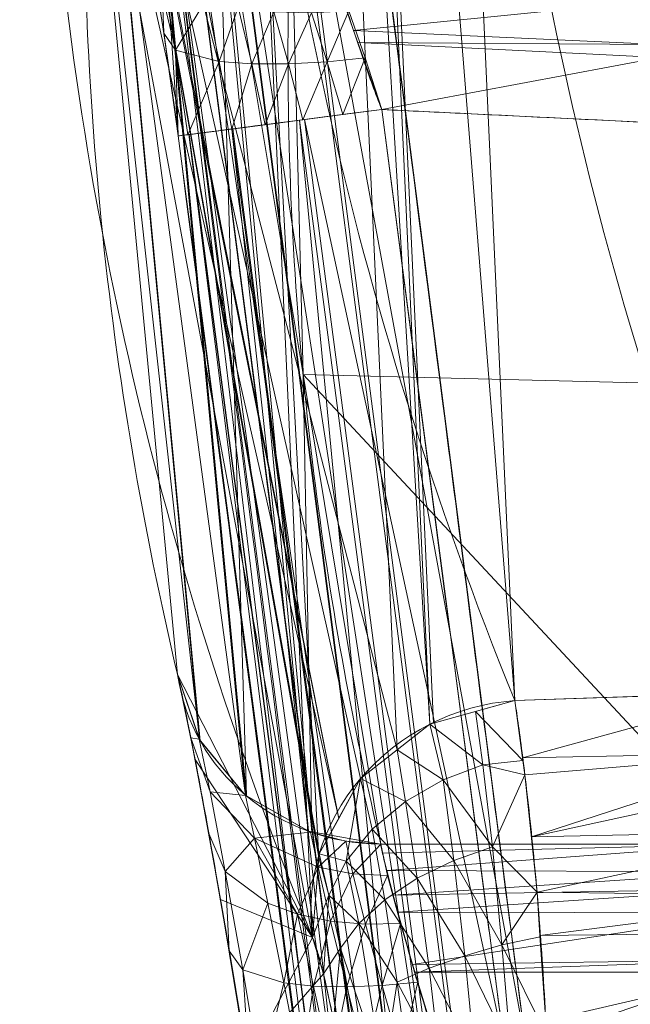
# Model space of a CAD drawing. Header units: millimetres. Extents: x -72 to 72, y -145 to 145.
# Tile 12 of 256: x -42.055 to -41.196, y -111.574 to -110.188. Entities that reach past the tile are written whole.
import ezdxf

# ---------------------------------------------------------------- set-up
doc = ezdxf.new("R2010")
doc.units = ezdxf.units.MM
doc.layers.add('1', color=7, linetype='CONTINUOUS')

msp = doc.modelspace()

# ---------------------------------------------------------------- linework, layer by layer
at = {"layer": '1', "color": 163, "linetype": 'Continuous', "lineweight": 13}
msp.add_line((-41.0131, -111.1353, 5.1673), (-41.3585, -111.1467, 5.1634), dxfattribs=at)
at = {"layer": '1', "color": 163, "linetype": 'Continuous', "lineweight": 13, "extrusion": (-0.128934, 0.991653, 4.14915e-05)}
msp.add_arc((55.4115, -2.0477, -104.0373), 0.3, 355.8489, 87.9828, dxfattribs=at)
at = {"layer": '1', "color": 163, "linetype": 'Continuous', "lineweight": 13, "extrusion": (0.075343, -0.31834, 0.944978)}
msp.add_arc((-65.9992, -92.2214, 34.7419), 0.3, 175.1837, 255.3875, dxfattribs=at)
at = {"layer": '1', "color": 163, "linetype": 'Continuous', "lineweight": 13, "extrusion": (0.128661, -0.316547, 0.939811)}
msp.add_arc((-80.2625, -80.6529, 34.7146), 0.3, 71.1106, 166.7229, dxfattribs=at)
at = {"layer": '1', "color": 163, "linetype": 'Continuous', "lineweight": 13}
for points in [[(-41.0131, -111.1353, 5.1673), (-41.2287, -110.6117, 3.6125), (-41.4908, -109.5269, 0.3914), (-41.3592, -108.3663, -3.054), (-41.178, -107.767, -4.833)], [(-41.5118, -107.7781, -4.8367), (-41.5971, -108.0582, -4.0054), (-41.7204, -108.6198, -2.3384), (-41.7595, -109.4641, 0.1678), (-41.6476, -110.3077, 2.6723), (-41.4718, -110.8677, 4.3351), (-41.3585, -111.1467, 5.1634)], [(-41.6428, -111.4804, 5.0899), (-41.8179, -111.0506, 3.8123), (-42.1022, -110.0505, 0.843), (-42.0072, -108.7863, -2.9205), (-41.7965, -108.0964, -4.9731)], [(-41.9592, -109.7811, -1.2828), (-41.9534, -109.65, -1.6727), (-41.8836, -109.9528, -2.0742), (-41.8317, -110.3519, -2.0738)], [(-41.9592, -109.7811, -1.2828), (-41.9803, -110.2577, 0.1348), (-41.9294, -110.7015, 1.455), (-41.8328, -111.1101, 2.6698)], [(-41.8693, -109.8021, -2.4977), (-41.7029, -111.1121, -2.4962), (-41.5408, -112.3573, -2.4948), (-41.3847, -113.5353, -2.4936)], [(-41.6728, -110.0258, -1.361), (-41.6733, -110.0179, -1.3841), (-41.6717, -110.0082, -1.4324), (-41.6632, -110.0114, -1.5057), (-41.6504, -110.0326, -1.5752), (-41.633, -110.0694, -1.6369), (-41.6134, -110.1193, -1.6875), (-41.5931, -110.1793, -1.7252), (-41.5711, -110.2459, -1.7477), (-41.5545, -110.292, -1.7524), (-41.5455, -110.3147, -1.7522)], [(-41.4856, -112.987, -2.0708), (-41.5982, -112.1421, -2.0717), (-41.7139, -111.2635, -2.0727), (-41.832, -110.3519, -2.0738)], [(-41.3585, -111.1467, 5.1634), (-41.3557, -111.1638, 5.2135), (-41.3485, -111.2137, 5.3081), (-41.3351, -111.3276, 5.4209), (-41.3218, -111.4711, 5.4925), (-41.3128, -111.6297, 5.5179), (-41.3051, -111.7884, 5.4923), (-41.2965, -111.9322, 5.4206), (-41.2911, -112.0464, 5.3073), (-41.2904, -112.0964, 5.2125), (-41.2909, -112.1134, 5.1623)]]:
    msp.add_open_spline(points, degree=3, dxfattribs=at)
for points, knots in [([(-41.0985, -113.4974, -2.7726), (-41.1099, -113.411, -2.7726), (-41.1214, -113.3246, -2.7726), (-41.1874, -112.8241, -2.7726), (-41.2417, -112.41, -2.7726), (-41.3496, -111.5816, -2.7726), (-41.4032, -111.1673, -2.7726), (-41.4989, -110.4239, -2.7725), (-41.5411, -110.0948, -2.7725), (-41.5831, -109.7656, -2.7725)], [0, 0, 0, 0, 0.069469, 0.069469, 0.402462, 0.402462, 0.735456, 0.735456, 1, 1, 1, 1]), ([(-41.547, -111.3488, 2.5666), (-41.565, -111.2725, 2.3401), (-41.5812, -111.1962, 2.1134), (-41.6278, -110.9467, 1.3728), (-41.6505, -110.7734, 0.8583), (-41.6782, -110.4086, -0.2244), (-41.6812, -110.2172, -0.7928), (-41.6728, -110.0258, -1.361)], [0, 0, 0, 0, 0.173367, 0.173367, 0.5663, 0.5663, 1, 1, 1, 1]), ([(-41.5455, -110.3147, -1.7522), (-41.4955, -110.6995, -1.7522), (-41.4452, -111.0843, -1.7523), (-41.3894, -111.5098, -1.7523), (-41.384, -111.5505, -1.7523), (-41.3281, -111.9761, -1.7523), (-41.2773, -112.3608, -1.7523), (-41.2172, -112.8133, -1.7523), (-41.2082, -112.8812, -1.7523), (-41.1992, -112.949, -1.7523)], [0, 0, 0, 0, 0.438196, 0.438196, 0.484559, 0.484559, 0.922764, 0.922764, 1, 1, 1, 1]), ([(-41.1585, -110.3335, -1.7388), (-41.2482, -110.3291, -1.7419), (-41.338, -110.3247, -1.745), (-41.467, -110.3185, -1.7495), (-41.5063, -110.3166, -1.7509), (-41.5455, -110.3147, -1.7522)], [0, 0, 0, 0, 0.695916, 0.695916, 1, 1, 1, 1]), ([(-41.8328, -111.1101, 2.6698), (-41.8304, -111.1201, 2.6996), (-41.825, -111.1445, 2.7576), (-41.8114, -111.2108, 2.8643), (-41.7899, -111.3253, 2.9729), (-41.7604, -111.4938, 3.0582), (-41.7302, -111.681, 3.0826), (-41.7021, -111.8676, 3.052), (-41.6796, -112.0347, 2.9619), (-41.6663, -112.1476, 2.8504), (-41.6601, -112.213, 2.7426), (-41.6584, -112.2371, 2.6842), (-41.6579, -112.2471, 2.6544)], [0, 0, 0, 0, 0.0625, 0.125, 0.25, 0.375, 0.5, 0.625, 0.75, 0.875, 0.9375, 1, 1, 1, 1]), ([(-41.3721, -111.9173, 2.5484), (-41.3743, -111.9123, 2.5635), (-41.3796, -111.9, 2.5929), (-41.3925, -111.8672, 2.6469), (-41.4109, -111.8122, 2.7038), (-41.436, -111.7295, 2.749), (-41.4658, -111.6387, 2.7682), (-41.4951, -111.5461, 2.7586), (-41.5189, -111.4596, 2.7199), (-41.5347, -111.4012, 2.6652), (-41.5435, -111.3667, 2.6114), (-41.5462, -111.354, 2.5818), (-41.547, -111.3488, 2.5666)], [0, 0, 0, 0, 0.0625, 0.125, 0.25, 0.375, 0.5, 0.625, 0.75, 0.875, 0.9375, 1, 1, 1, 1]), ([(-41.0405, -111.3489, 2.5111), (-41.1305, -111.3489, 2.5209), (-41.2205, -111.3489, 2.5308), (-41.3894, -111.3489, 2.5493), (-41.4682, -111.3489, 2.558), (-41.547, -111.3488, 2.5666)], [0, 0, 0, 0, 0.533226, 0.533226, 1, 1, 1, 1]), ([(-41.5752, -111.8792, 5.0907), (-41.5749, -111.8758, 5.1009), (-41.5746, -111.8677, 5.121), (-41.5753, -111.8453, 5.1581), (-41.5792, -111.8042, 5.1951), (-41.5878, -111.7431, 5.2166), (-41.5984, -111.6787, 5.2213), (-41.6098, -111.6146, 5.2154), (-41.6219, -111.5543, 5.1932), (-41.6317, -111.5141, 5.1566), (-41.6385, -111.4919, 5.12), (-41.6414, -111.4838, 5.1001), (-41.6428, -111.4804, 5.0899)], [0, 0, 0, 0, 0.0625, 0.125, 0.25, 0.375, 0.5, 0.625, 0.75, 0.875, 0.9375, 1, 1, 1, 1])]:
    msp.add_open_spline(points, degree=3, knots=knots, dxfattribs=at)
for points in [[(-41.3585, -111.1467, 5.1634), (-41.0131, -111.1353, 5.1673), (-41.178, -107.767, -4.833), (-41.5118, -107.7781, -4.8367)], [(-41.3585, -111.1467, 5.1634), (-41.5118, -107.7781, -4.8367), (-41.6275, -107.8022, -4.8566)], [(-41.478, -111.1801, 5.1685), (-41.4727, -111.1786, 5.1683), (-41.6275, -107.8022, -4.8566), (-41.6331, -107.8033, -4.8576)], [(-41.6275, -107.8022, -4.8566), (-41.4727, -111.1786, 5.1683), (-41.3585, -111.1467, 5.1634)], [(-41.6331, -107.8033, -4.8576), (-41.6792, -107.8366, -4.8735), (-41.478, -111.1801, 5.1685)], [(-41.5238, -111.216, 5.1627), (-41.6792, -107.8366, -4.8735), (-41.9525, -109.5663, 0.1358)], [(-41.6792, -107.8366, -4.8735), (-41.5238, -111.216, 5.1627), (-41.478, -111.1801, 5.1685)], [(-41.6428, -111.4804, 5.0899), (-41.7965, -108.0965, -4.9731), (-41.9592, -109.7811, -1.2828)], [(-41.9525, -109.5663, 0.1358), (-41.9892, -109.6189, 0.1186), (-41.6061, -111.3126, 5.1414)], [(-41.6061, -111.3126, 5.1414), (-41.5753, -111.2564, 5.1561), (-41.9525, -109.5663, 0.1358)], [(-41.9525, -109.5663, 0.1358), (-41.5753, -111.2564, 5.1561), (-41.5238, -111.216, 5.1627)], [(-41.6061, -111.3126, 5.1414), (-41.9892, -109.6189, 0.1186), (-41.9388, -109.6482, 0.108)], [(-41.634, -111.3679, 5.1266), (-41.9388, -109.6482, 0.108), (-41.7197, -109.7881, 0.0576)], [(-41.9388, -109.6482, 0.108), (-41.6336, -111.3626, 5.1283), (-41.6061, -111.3126, 5.1414)], [(-41.9388, -109.6482, 0.108), (-41.634, -111.3679, 5.1266), (-41.6336, -111.3626, 5.1283)], [(-41.6826, -109.7783, -2.7504), (-41.5831, -109.7656, -2.7725), (-41.3429, -111.6318, -2.7726)], [(-41.3429, -111.6318, -2.7726), (-41.5831, -109.7656, -2.7725), (-41.0996, -109.7778, -2.7893), (-40.8654, -111.632, -2.7893)], [(-41.9592, -109.7811, -1.2828), (-41.9275, -109.8724, -1.3131), (-41.8018, -111.2013, 2.6366)], [(-41.8018, -111.2013, 2.6366), (-41.8329, -111.1102, 2.6698), (-41.9592, -109.7811, -1.2828)], [(-41.9592, -109.7811, -1.2828), (-41.8328, -111.1101, 2.6698), (-41.6428, -111.4804, 5.0899)], [(-41.7768, -109.7903, -2.6906), (-41.6881, -109.779, -2.7492), (-41.2043, -113.5114, -2.7489)], [(-41.6881, -109.779, -2.7492), (-41.6826, -109.7783, -2.7504), (-41.1987, -113.5106, -2.7502), (-41.2043, -113.5114, -2.7489)], [(-41.3429, -111.6318, -2.7726), (-41.1987, -113.5106, -2.7502), (-41.6826, -109.7783, -2.7504)], [(-41.8692, -109.8021, -2.4976), (-41.8419, -109.7986, -2.5993), (-41.3584, -113.5318, -2.5965)], [(-41.8419, -109.7986, -2.5993), (-41.8411, -109.7985, -2.6022), (-41.3576, -113.5317, -2.5995)], [(-41.3576, -113.5317, -2.5995), (-41.3584, -113.5318, -2.5965), (-41.8419, -109.7986, -2.5993)], [(-41.8411, -109.7985, -2.6022), (-41.778, -109.7905, -2.6899), (-41.2947, -113.5233, -2.6886)], [(-41.2947, -113.5233, -2.6886), (-41.3576, -113.5317, -2.5995), (-41.8411, -109.7985, -2.6022)], [(-41.778, -109.7905, -2.6899), (-41.7768, -109.7903, -2.6906), (-41.2936, -113.5232, -2.6893), (-41.2947, -113.5233, -2.6886)], [(-41.2043, -113.5114, -2.7489), (-41.2936, -113.5232, -2.6893), (-41.7768, -109.7903, -2.6906)], [(-41.7197, -109.7881, 0.0576), (-41.6429, -111.4804, 5.0899), (-41.634, -111.3679, 5.1266)], [(-41.8693, -109.8021, -2.4977), (-41.8521, -110.206, -2.0555), (-41.8907, -109.9751, -1.9381)], [(-41.8693, -109.8021, -2.4977), (-41.3847, -113.5352, -2.4936), (-41.4856, -112.987, -2.0708)], [(-41.4856, -112.987, -2.0708), (-41.832, -110.3519, -2.0738), (-41.8693, -109.8021, -2.4977)], [(-41.832, -110.3519, -2.0738), (-41.8521, -110.206, -2.0555), (-41.8693, -109.8021, -2.4977)], [(-41.3584, -113.5318, -2.5965), (-41.3847, -113.5353, -2.4936), (-41.8692, -109.8021, -2.4976)], [(-41.8018, -111.2013, 2.6366), (-41.9275, -109.8724, -1.3131), (-41.9267, -109.8747, -1.3139)], [(-41.9267, -109.8747, -1.3139), (-41.7371, -111.2802, 2.6049), (-41.801, -111.2036, 2.6358)], [(-41.7371, -111.2802, 2.6049), (-41.9267, -109.8747, -1.3139), (-41.8626, -109.9525, -1.3391)], [(-41.801, -111.2036, 2.6358), (-41.8018, -111.2013, 2.6366), (-41.9267, -109.8747, -1.3139)], [(-41.8626, -109.9525, -1.3391), (-41.8615, -109.9531, -1.3393), (-41.736, -111.2809, 2.6046), (-41.7371, -111.2802, 2.6049)], [(-41.736, -111.2809, 2.6046), (-41.8615, -109.9531, -1.3393), (-41.7744, -110.0049, -1.3555)], [(-41.7744, -110.0049, -1.3555), (-41.7694, -110.0059, -1.3557), (-41.6437, -111.3316, 2.5802), (-41.6488, -111.3307, 2.5809)], [(-41.6488, -111.3307, 2.5809), (-41.736, -111.2809, 2.6046), (-41.7744, -110.0049, -1.3555)], [(-41.7694, -110.0059, -1.3557), (-41.6728, -110.0258, -1.361), (-41.6562, -110.6877, 0.6041)], [(-41.6562, -110.6877, 0.6041), (-41.6437, -111.3316, 2.5802), (-41.7694, -110.0059, -1.3557)], [(-41.6562, -110.6877, 0.6041), (-41.6728, -110.0258, -1.361), (-41.1585, -110.0507, -1.3431), (-41.1447, -110.7002, 0.5852)], [(-41.8727, -110.0759, -2.0052), (-41.8519, -110.2074, -2.0559), (-41.8356, -110.2311, -1.9472)], [(-41.8356, -110.2311, -1.9472), (-41.8538, -110.1217, -1.9068), (-41.8727, -110.0759, -2.0052)], [(-41.7922, -110.1587, -1.8134), (-41.8538, -110.1217, -1.9068), (-41.8356, -110.2311, -1.9472)], [(-41.1522, -110.1598, -1.6762), (-41.6079, -110.1371, -1.6926), (-41.5852, -110.2033, -1.7324)], [(-41.8356, -110.2311, -1.9472), (-41.774, -110.2471, -1.8439), (-41.7922, -110.1587, -1.8134)], [(-41.7475, -110.1706, -1.7758), (-41.7922, -110.1587, -1.8134), (-41.774, -110.2471, -1.8439)], [(-41.774, -110.2471, -1.8439), (-41.7284, -110.2505, -1.8028), (-41.7475, -110.1706, -1.7758)], [(-41.6971, -110.1772, -1.7471), (-41.7475, -110.1706, -1.7758), (-41.7284, -110.2505, -1.8028)], [(-41.5852, -110.2033, -1.7324), (-41.1539, -110.223, -1.7169), (-41.1522, -110.1598, -1.6762)], [(-41.7284, -110.2505, -1.8028), (-41.6767, -110.2505, -1.772), (-41.6971, -110.1772, -1.7471)], [(-41.6442, -110.1787, -1.7282), (-41.6971, -110.1772, -1.7471), (-41.6767, -110.2505, -1.772)], [(-41.6767, -110.2505, -1.772), (-41.6224, -110.2474, -1.7525), (-41.6442, -110.1787, -1.7282)], [(-41.5919, -110.1755, -1.7189), (-41.6442, -110.1787, -1.7282), (-41.6224, -110.2474, -1.7525)], [(-41.6224, -110.2474, -1.7525), (-41.5688, -110.2418, -1.7437), (-41.5919, -110.1755, -1.7189)], [(-41.8356, -110.2311, -1.9472), (-41.8519, -110.2074, -2.0559), (-41.8317, -110.3519, -2.0738)], [(-41.1539, -110.223, -1.7169), (-41.5852, -110.2033, -1.7324), (-41.5791, -110.2205, -1.7355)], [(-41.5791, -110.2205, -1.7355), (-41.1546, -110.2413, -1.7206), (-41.1539, -110.223, -1.7169)], [(-41.1546, -110.2413, -1.7206), (-41.5791, -110.2205, -1.7355), (-41.5455, -110.3147, -1.7522)], [(-41.8317, -110.3519, -2.0738), (-41.8181, -110.3501, -1.9598), (-41.8356, -110.2311, -1.9472)], [(-41.774, -110.2471, -1.8439), (-41.8356, -110.2311, -1.9472), (-41.8181, -110.3501, -1.9598)], [(-41.5688, -110.2418, -1.7437), (-41.6224, -110.2474, -1.7525), (-41.6005, -110.3218, -1.7594)], [(-41.6005, -110.3218, -1.7594), (-41.5455, -110.3147, -1.7522), (-41.5688, -110.2418, -1.7437)], [(-41.5455, -110.3147, -1.7522), (-41.1585, -110.3335, -1.7388), (-41.1546, -110.2413, -1.7206)], [(-41.8181, -110.3501, -1.9598), (-41.7564, -110.3421, -1.8516), (-41.774, -110.2471, -1.8439)], [(-41.7284, -110.2505, -1.8028), (-41.774, -110.2471, -1.8439), (-41.7564, -110.3421, -1.8516)], [(-41.7564, -110.3421, -1.8516), (-41.7097, -110.336, -1.8092), (-41.7284, -110.2505, -1.8028)], [(-41.6767, -110.2505, -1.772), (-41.7284, -110.2505, -1.8028), (-41.7097, -110.336, -1.8092)], [(-41.7097, -110.336, -1.8092), (-41.6564, -110.3291, -1.7782), (-41.6767, -110.2505, -1.772)], [(-41.6224, -110.2474, -1.7525), (-41.6767, -110.2505, -1.772), (-41.6564, -110.3291, -1.7782)], [(-41.6564, -110.3291, -1.7782), (-41.6005, -110.3218, -1.7594), (-41.6224, -110.2474, -1.7525)], [(-41.3733, -111.6319, -1.7523), (-41.5455, -110.3147, -1.7522), (-41.6541, -110.3288, -1.7786)], [(-40.9855, -111.6318, -1.7387), (-41.1585, -110.3335, -1.7388), (-41.5455, -110.3147, -1.7522), (-41.3733, -111.6319, -1.7523)], [(-41.661, -110.3297, -1.7803), (-41.7552, -110.3419, -1.8507), (-41.4078, -112.9767, -1.8497)], [(-41.314, -112.9642, -1.7801), (-41.3072, -112.9633, -1.7784), (-41.6541, -110.3288, -1.7786), (-41.661, -110.3297, -1.7803)], [(-41.4078, -112.9767, -1.8497), (-41.314, -112.9642, -1.7801), (-41.661, -110.3297, -1.7803)], [(-41.3733, -111.6319, -1.7523), (-41.6541, -110.3288, -1.7786), (-41.3072, -112.9633, -1.7784)], [(-41.8171, -110.35, -1.9592), (-41.8317, -110.3519, -2.0738), (-41.4856, -112.987, -2.0708)], [(-41.8165, -110.3499, -1.955), (-41.8171, -110.35, -1.9592), (-41.47, -112.985, -1.957)], [(-41.4856, -112.987, -2.0708), (-41.47, -112.985, -1.957), (-41.8171, -110.35, -1.9592)], [(-41.7564, -110.3421, -1.8516), (-41.8165, -110.3499, -1.955), (-41.4694, -112.9849, -1.9529)], [(-41.47, -112.985, -1.957), (-41.4694, -112.9849, -1.9529), (-41.8165, -110.3499, -1.955)], [(-41.409, -112.9769, -1.8506), (-41.4078, -112.9767, -1.8497), (-41.7552, -110.3419, -1.8507), (-41.7564, -110.3421, -1.8516)], [(-41.4694, -112.9849, -1.9529), (-41.409, -112.9769, -1.8506), (-41.7564, -110.3421, -1.8516)], [(-41.6562, -110.6877, 0.6041), (-41.547, -111.3488, 2.5666), (-41.6437, -111.3316, 2.5802)], [(-41.6562, -110.6877, 0.6041), (-41.1447, -110.7002, 0.5852), (-41.0405, -111.3489, 2.5111)], [(-41.0405, -111.3489, 2.5111), (-41.547, -111.3488, 2.5666), (-41.6562, -110.6877, 0.6041)], [(-41.8141, -111.1992, 2.8364), (-41.8329, -111.1102, 2.6698), (-41.8025, -111.2009, 2.6368)], [(-41.8328, -111.1101, 2.6698), (-41.808, -111.2296, 2.8764), (-41.6428, -111.4804, 5.0899)], [(-41.0131, -111.1353, 5.1673), (-41.3585, -111.1467, 5.1634), (-41.3474, -111.2276, 5.3009)], [(-41.3474, -111.2276, 5.3009), (-40.9695, -111.2197, 5.3068), (-41.0131, -111.1353, 5.1673)], [(-41.3469, -111.2312, 5.3071), (-41.3585, -111.1467, 5.1634), (-41.4136, -111.1621, 5.1657)], [(-41.4032, -111.2372, 5.3138), (-41.4136, -111.1621, 5.1657), (-41.478, -111.1801, 5.1685)], [(-41.4136, -111.1621, 5.1657), (-41.4032, -111.2372, 5.3138), (-41.3469, -111.2312, 5.3071)], [(-41.4591, -111.2583, 5.3099), (-41.478, -111.1801, 5.1685), (-41.5238, -111.216, 5.1627)], [(-41.478, -111.1801, 5.1685), (-41.4591, -111.2583, 5.3099), (-41.4032, -111.2372, 5.3138)], [(-41.8025, -111.2009, 2.6368), (-41.787, -111.2751, 2.7753), (-41.8141, -111.1992, 2.8364)], [(-41.787, -111.2751, 2.7753), (-41.7657, -111.3876, 2.8807), (-41.7889, -111.3337, 2.9648), (-41.8141, -111.1992, 2.8364)], [(-41.787, -111.2751, 2.7753), (-41.8025, -111.2009, 2.6368), (-41.7371, -111.2802, 2.6049)], [(-41.5123, -111.2888, 5.2981), (-41.5238, -111.216, 5.1627), (-41.5753, -111.2564, 5.1561)], [(-41.5238, -111.216, 5.1627), (-41.5123, -111.2888, 5.2981), (-41.4591, -111.2583, 5.3099)], [(-40.9695, -111.2197, 5.3068), (-41.3474, -111.2276, 5.3009), (-41.3442, -111.2514, 5.3413)], [(-40.9695, -111.2197, 5.3068), (-41.3442, -111.2514, 5.3413), (-41.3351, -111.3388, 5.4056)], [(-41.3351, -111.3388, 5.4056), (-40.9513, -111.2549, 5.3651), (-40.9695, -111.2197, 5.3068)], [(-41.6428, -111.4804, 5.0899), (-41.808, -111.2296, 2.8764), (-41.7723, -111.4267, 3.0211)], [(-41.39, -111.3529, 5.4163), (-41.4032, -111.2372, 5.3138), (-41.4591, -111.2583, 5.3099)], [(-41.3442, -111.2514, 5.3413), (-41.3469, -111.2312, 5.3071), (-41.4032, -111.2372, 5.3138)], [(-41.3442, -111.2514, 5.3413), (-41.4032, -111.2372, 5.3138), (-41.39, -111.3529, 5.4163)], [(-41.39, -111.3529, 5.4163), (-41.3271, -111.4164, 5.4626), (-41.3442, -111.2514, 5.3413)], [(-41.5753, -111.2564, 5.1561), (-41.6336, -111.3626, 5.1283), (-41.5954, -111.3729, 5.2513)], [(-41.5954, -111.3729, 5.2513), (-41.5589, -111.3278, 5.2782), (-41.5753, -111.2564, 5.1561)], [(-41.5753, -111.2564, 5.1561), (-41.5589, -111.3278, 5.2782), (-41.5123, -111.2888, 5.2981)], [(-41.444, -111.3719, 5.4075), (-41.4591, -111.2583, 5.3099), (-41.5123, -111.2888, 5.2981)], [(-41.4591, -111.2583, 5.3099), (-41.444, -111.3719, 5.4075), (-41.39, -111.3529, 5.4163)], [(-41.3351, -111.3388, 5.4056), (-40.9247, -111.33, 5.4175), (-40.9513, -111.2549, 5.3651)], [(-41.7657, -111.3876, 2.8807), (-41.787, -111.2751, 2.7753), (-41.7244, -111.3405, 2.7168)], [(-41.7371, -111.2802, 2.6049), (-41.7244, -111.3405, 2.7168), (-41.787, -111.2751, 2.7753)], [(-41.7244, -111.3405, 2.7168), (-41.7371, -111.2802, 2.6049), (-41.6458, -111.3318, 2.5802)], [(-41.4956, -111.397, 5.3889), (-41.5123, -111.2888, 5.2981), (-41.5589, -111.3278, 5.2782)], [(-41.5123, -111.2888, 5.2981), (-41.4956, -111.397, 5.3889), (-41.444, -111.3719, 5.4075)], [(-41.7601, -111.4992, 3.0466), (-41.7889, -111.3337, 2.9648), (-41.7657, -111.3876, 2.8807)], [(-41.6458, -111.3318, 2.5802), (-41.6352, -111.3815, 2.6726), (-41.7244, -111.3405, 2.7168)], [(-41.6352, -111.3815, 2.6726), (-41.6458, -111.3318, 2.5802), (-41.5961, -111.3445, 2.572)], [(-41.5412, -111.4271, 5.3609), (-41.5589, -111.3278, 5.2782), (-41.5954, -111.3729, 5.2513)], [(-41.5589, -111.3278, 5.2782), (-41.5412, -111.4271, 5.3609), (-41.4956, -111.397, 5.3889)], [(-40.9247, -111.33, 5.4175), (-41.3351, -111.3388, 5.4056), (-41.3271, -111.4164, 5.4626)], [(-41.3271, -111.4164, 5.4626), (-40.8922, -111.422, 5.4816), (-40.9247, -111.33, 5.4175)], [(-41.7244, -111.3405, 2.7168), (-41.7057, -111.4321, 2.8009), (-41.7657, -111.3876, 2.8807)], [(-41.6641, -111.4475, 2.768), (-41.7244, -111.3405, 2.7168), (-41.6352, -111.3815, 2.6726)], [(-41.6641, -111.4475, 2.768), (-41.7057, -111.4321, 2.8009), (-41.7244, -111.3405, 2.7168)], [(-41.5961, -111.3445, 2.572), (-41.5861, -111.3909, 2.6583), (-41.6352, -111.3815, 2.6726)], [(-41.5861, -111.3909, 2.6583), (-41.5961, -111.3445, 2.572), (-41.547, -111.3488, 2.5666)], [(-41.547, -111.3488, 2.5666), (-41.5374, -111.3932, 2.6493), (-41.5861, -111.3909, 2.6583)], [(-41.5445, -111.3617, 2.5986), (-41.547, -111.3488, 2.5666), (-41.0405, -111.3489, 2.5111)], [(-41.5382, -111.3861, 2.6329), (-41.5445, -111.3617, 2.5986), (-41.0405, -111.3489, 2.5111)], [(-41.0405, -111.3489, 2.5111), (-41.0333, -111.3879, 2.5769), (-41.5382, -111.3861, 2.6329)], [(-41.6336, -111.3626, 5.1283), (-41.634, -111.3679, 5.1266), (-41.6199, -111.4208, 5.2196)], [(-41.6199, -111.4208, 5.2196), (-41.5954, -111.3729, 5.2513), (-41.6336, -111.3626, 5.1283)], [(-41.3766, -111.4908, 5.4763), (-41.39, -111.3529, 5.4163), (-41.444, -111.3719, 5.4075)], [(-41.3271, -111.4164, 5.4626), (-41.39, -111.3529, 5.4163), (-41.3766, -111.4908, 5.4763)], [(-41.6199, -111.4208, 5.2196), (-41.634, -111.3679, 5.1266), (-41.6429, -111.4804, 5.0899)], [(-41.5778, -111.4606, 5.3248), (-41.5954, -111.3729, 5.2513), (-41.6199, -111.4208, 5.2196)], [(-41.5954, -111.3729, 5.2513), (-41.5778, -111.4606, 5.3248), (-41.5412, -111.4271, 5.3609)], [(-41.4288, -111.506, 5.4629), (-41.444, -111.3719, 5.4075), (-41.4956, -111.397, 5.3889)], [(-41.444, -111.3719, 5.4075), (-41.4288, -111.506, 5.4629), (-41.3766, -111.4908, 5.4763)], [(-41.7411, -111.5258, 2.9468), (-41.7657, -111.3876, 2.8807), (-41.7057, -111.4321, 2.8009)], [(-41.7657, -111.3876, 2.8807), (-41.7411, -111.5258, 2.9468), (-41.7601, -111.4992, 3.0466)], [(-41.6352, -111.3815, 2.6726), (-41.6174, -111.4573, 2.7419), (-41.6641, -111.4475, 2.768)], [(-41.6174, -111.4573, 2.7419), (-41.6352, -111.3815, 2.6726), (-41.5861, -111.3909, 2.6583)], [(-41.5861, -111.3909, 2.6583), (-41.5683, -111.4614, 2.7234), (-41.6174, -111.4573, 2.7419)], [(-41.5683, -111.4614, 2.7234), (-41.5861, -111.3909, 2.6583), (-41.5374, -111.3932, 2.6493)], [(-41.5294, -111.4207, 2.6816), (-41.5382, -111.3861, 2.6329), (-41.0333, -111.3879, 2.5769)], [(-41.0333, -111.3879, 2.5769), (-41.0289, -111.4116, 2.617), (-41.5294, -111.4207, 2.6816)], [(-41.5374, -111.3932, 2.6493), (-41.5192, -111.4604, 2.7124), (-41.5683, -111.4614, 2.7234)], [(-41.4789, -111.5237, 5.4394), (-41.4956, -111.397, 5.3889), (-41.5412, -111.4271, 5.3609)], [(-41.4956, -111.397, 5.3889), (-41.4789, -111.5237, 5.4394), (-41.4288, -111.506, 5.4629)], [(-41.5228, -111.4445, 2.6969), (-41.5294, -111.4207, 2.6816), (-41.0289, -111.4116, 2.617)], [(-41.0289, -111.4116, 2.617), (-41.0262, -111.4456, 2.6413), (-41.5228, -111.4445, 2.6969)], [(-41.3766, -111.4908, 5.4763), (-41.3229, -111.4792, 5.4771), (-41.3271, -111.4164, 5.4626)], [(-40.8922, -111.422, 5.4816), (-41.3271, -111.4164, 5.4626), (-41.323, -111.4774, 5.4767)], [(-41.6428, -111.4804, 5.0899), (-41.7723, -111.4267, 3.0211), (-41.7346, -111.6548, 3.0733)], [(-41.7057, -111.4321, 2.8009), (-41.6833, -111.5443, 2.8524), (-41.7411, -111.5258, 2.9468)], [(-41.6833, -111.5443, 2.8524), (-41.7057, -111.4321, 2.8009), (-41.6641, -111.4475, 2.768)], [(-41.6429, -111.4804, 5.0899), (-41.6276, -111.5313, 5.1709), (-41.6199, -111.4208, 5.2196)], [(-41.6035, -111.4952, 5.2832), (-41.6199, -111.4208, 5.2196), (-41.6276, -111.5313, 5.1709)], [(-41.6199, -111.4208, 5.2196), (-41.6035, -111.4952, 5.2832), (-41.5778, -111.4606, 5.3248)], [(-41.5237, -111.5432, 5.4064), (-41.5412, -111.4271, 5.3609), (-41.5778, -111.4606, 5.3248)], [(-41.5412, -111.4271, 5.3609), (-41.5237, -111.5432, 5.4064), (-41.4789, -111.5237, 5.4394)], [(-41.323, -111.4774, 5.4767), (-40.8779, -111.4725, 5.492), (-40.8922, -111.422, 5.4816)], [(-41.6641, -111.4475, 2.768), (-41.6417, -111.5489, 2.8139), (-41.6833, -111.5443, 2.8524)], [(-41.6417, -111.5489, 2.8139), (-41.6641, -111.4475, 2.768), (-41.6174, -111.4573, 2.7419)], [(-41.5025, -111.5185, 2.7445), (-41.5228, -111.4445, 2.6969), (-41.0262, -111.4456, 2.6413)], [(-41.0262, -111.4456, 2.6413), (-41.021, -111.5119, 2.6888), (-41.5025, -111.5185, 2.7445)], [(-41.6174, -111.4573, 2.7419), (-41.5946, -111.55, 2.7839), (-41.6417, -111.5489, 2.8139)], [(-41.5946, -111.55, 2.7839), (-41.6174, -111.4573, 2.7419), (-41.5683, -111.4614, 2.7234)], [(-41.544, -111.6722, 5.3748), (-41.5778, -111.4606, 5.3248), (-41.6035, -111.4952, 5.2832)], [(-41.5683, -111.4614, 2.7234), (-41.5448, -111.5479, 2.7632), (-41.5946, -111.55, 2.7839)], [(-41.5237, -111.5432, 5.4064), (-41.5778, -111.4606, 5.3248), (-41.544, -111.6722, 5.3748)], [(-41.5448, -111.5479, 2.7632), (-41.5683, -111.4614, 2.7234), (-41.5192, -111.4604, 2.7124)], [(-41.5192, -111.4604, 2.7124), (-41.495, -111.5431, 2.7518), (-41.5448, -111.5479, 2.7632)], [(-40.8779, -111.4725, 5.492), (-41.323, -111.4774, 5.4767), (-41.3135, -111.6191, 5.5093)], [(-41.3135, -111.6191, 5.5093), (-40.8339, -111.6285, 5.524), (-40.8779, -111.4725, 5.492)], [(-41.7346, -111.6548, 3.0733), (-41.6276, -111.5313, 5.1709), (-41.6428, -111.4804, 5.0899)], [(-41.3135, -111.6191, 5.5093), (-41.3229, -111.4792, 5.4771), (-41.3766, -111.4908, 5.4763)], [(-41.7305, -111.6815, 3.0734), (-41.7601, -111.4992, 3.0466), (-41.7411, -111.5258, 2.9468)], [(-41.6276, -111.5313, 5.1709), (-41.6135, -111.5964, 5.2076), (-41.6035, -111.4952, 5.2832)], [(-41.5715, -111.6765, 5.3282), (-41.6035, -111.4952, 5.2832), (-41.6135, -111.5964, 5.2076)], [(-41.6035, -111.4952, 5.2832), (-41.5715, -111.6765, 5.3282), (-41.544, -111.6722, 5.3748)], [(-41.3639, -111.639, 5.4945), (-41.3766, -111.4908, 5.4763), (-41.4288, -111.506, 5.4629)], [(-41.3766, -111.4908, 5.4763), (-41.3639, -111.639, 5.4945), (-41.3135, -111.6191, 5.5093)], [(-41.4994, -111.5289, 2.7461), (-41.5025, -111.5185, 2.7445), (-41.021, -111.5119, 2.6888)], [(-41.021, -111.5119, 2.6888), (-41.0207, -111.5292, 2.6924), (-41.4994, -111.5289, 2.7461)], [(-41.4147, -111.6488, 5.4778), (-41.4288, -111.506, 5.4629), (-41.4789, -111.5237, 5.4394)], [(-41.4288, -111.506, 5.4629), (-41.4147, -111.6488, 5.4778), (-41.3639, -111.639, 5.4945)], [(-41.7157, -111.6771, 2.9666), (-41.7411, -111.5258, 2.9468), (-41.6833, -111.5443, 2.8524)], [(-41.7411, -111.5258, 2.9468), (-41.7157, -111.6771, 2.9666), (-41.7305, -111.6815, 3.0734)], [(-41.7346, -111.6548, 3.0733), (-41.6135, -111.5964, 5.2076), (-41.6276, -111.5313, 5.1709)], [(-41.4634, -111.658, 5.4517), (-41.4789, -111.5237, 5.4394), (-41.5237, -111.5432, 5.4064)], [(-41.4674, -111.6329, 2.7625), (-41.4994, -111.5289, 2.7461), (-41.0207, -111.5292, 2.6924)], [(-41.4789, -111.5237, 5.4394), (-41.4634, -111.658, 5.4517), (-41.4147, -111.6488, 5.4778)], [(-41.0207, -111.5292, 2.6924), (-41.0183, -111.6328, 2.7143), (-41.4674, -111.6329, 2.7625)], [(-41.6833, -111.5443, 2.8524), (-41.6593, -111.6662, 2.8657), (-41.7157, -111.6771, 2.9666)], [(-41.6593, -111.6662, 2.8657), (-41.6833, -111.5443, 2.8524), (-41.6417, -111.5489, 2.8139)], [(-41.5182, -111.6424, 2.7738), (-41.5448, -111.5479, 2.7632), (-41.495, -111.5431, 2.7518)], [(-41.544, -111.6722, 5.3748), (-41.5074, -111.6659, 5.4168), (-41.5237, -111.5432, 5.4064)], [(-41.5237, -111.5432, 5.4064), (-41.5074, -111.6659, 5.4168), (-41.4634, -111.658, 5.4517)], [(-41.495, -111.5431, 2.7518), (-41.4671, -111.6342, 2.7635), (-41.5182, -111.6424, 2.7738)], [(-41.6417, -111.5489, 2.8139), (-41.6173, -111.6589, 2.8252), (-41.6593, -111.6662, 2.8657)], [(-41.6173, -111.6589, 2.8252), (-41.6417, -111.5489, 2.8139), (-41.5946, -111.55, 2.7839)], [(-41.5946, -111.55, 2.7839), (-41.5692, -111.6507, 2.7942), (-41.6173, -111.6589, 2.8252)], [(-41.5692, -111.6507, 2.7942), (-41.5946, -111.55, 2.7839), (-41.5448, -111.5479, 2.7632)], [(-41.5448, -111.5479, 2.7632), (-41.5182, -111.6424, 2.7738), (-41.5692, -111.6507, 2.7942)]]:
    msp.add_3dface(points, dxfattribs=at)

doc.saveas('drawing.dxf')
